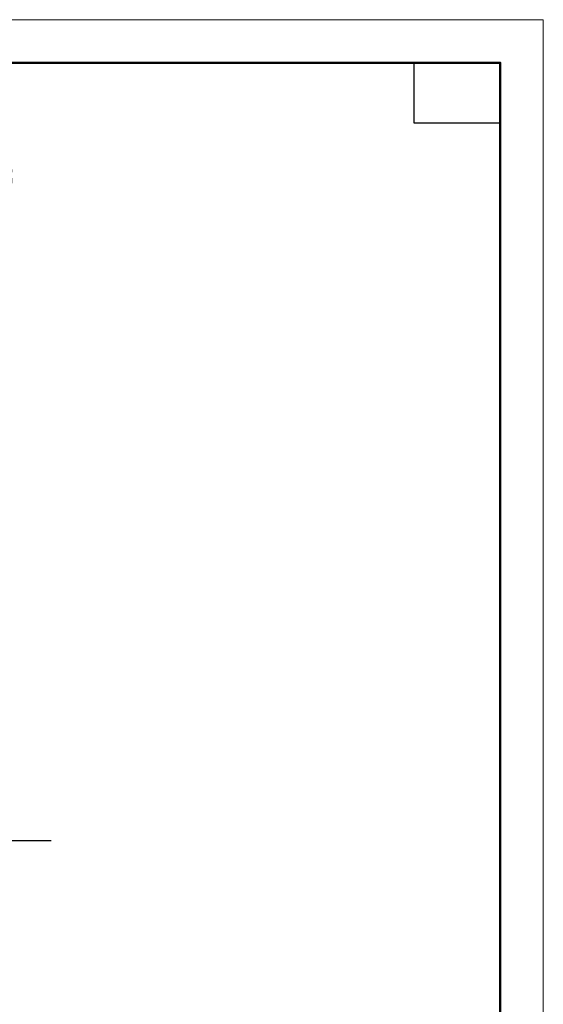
# Model space of a CAD drawing. Header units: millimetres. Extents: x 0 to 31317, y 0 to 42000.
# Tile 12 of 12: x 23618 to 29700, y 30571 to 42000. Entities that reach past the tile are written whole.
import ezdxf

# ---------------------------------------------------------------- set-up
doc = ezdxf.new("R2010")
doc.units = ezdxf.units.MM
doc.linetypes.add('______5', pattern=[1100, 800, -100, 100, -100])
doc.layers.add('Standard', color=7, linetype='Continuous', lineweight=25)
doc.layers.add('Оси', color=40, linetype='______5', lineweight=18)
doc.styles.add('GOST 2.304-81', font='txt')

msp = doc.modelspace()

# ---------------------------------------------------------------- linework, layer by layer
at = {"layer": 'Standard', "color": 7, "linetype": 'Continuous', "lineweight": 13, "transparency": 33554687}
msp.add_lwpolyline([(0, 0), (29700, 0), (29700, 42000), (0, 42000), (0, 0)], close=True, dxfattribs=at)
at = {"layer": 'Standard', "color": 7, "linetype": 'Continuous', "lineweight": 50, "transparency": 33554687}
msp.add_lwpolyline([(2000, 41500), (29200, 41500), (29200, 500), (2000, 500), (2000, 41500)], close=True, dxfattribs=at)
at = {"layer": 'Standard', "color": 7, "linetype": 'Continuous', "lineweight": 25, "transparency": 33554687}
msp.add_lwpolyline([(29200, 41500), (29200, 40800), (28200, 40800), (28200, 41500), (29200, 41500)], close=True, dxfattribs=at)
at = {"layer": 'Оси', "color": 8, "linetype": '______5', "lineweight": -3, "transparency": 33554687}
msp.add_line((23984, 32470), (4600, 32470), dxfattribs=at)

# ---------------------------------------------------------------- texts
at = {"layer": 'Standard', "color": 7, "linetype": 'Continuous', "lineweight": 25, "transparency": 33554687, "insert": (22978, 39988), "char_height": 250, "width": 711.25, "attachment_point": 7, "style": 'GOST 2.304-81'}
msp.add_mtext('Кр-3', dxfattribs=at)

doc.saveas('drawing.dxf')
